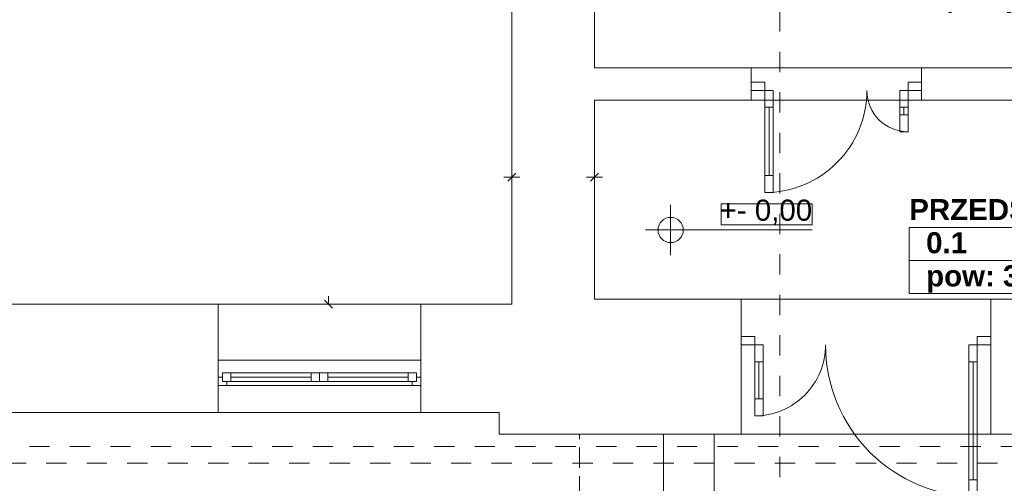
# Model space of a CAD drawing. Header units: millimetres. Extents: x 204754 to 499005, y -178579 to -103222.
# Tile 4 of 178: x 218230 to 224067, y -139811 to -137063. Entities that reach past the tile are written whole.
import ezdxf
from ezdxf import colors
from ezdxf.entities.mleader import LeaderData, LeaderLine
from ezdxf.enums import TextEntityAlignment as Align
from ezdxf.math import Vec2, Vec3

# ---------------------------------------------------------------- set-up
doc = ezdxf.new("R2010")
doc.units = ezdxf.units.MM
doc.header["$MEASUREMENT"] = 0
doc.linetypes.add('Krawędzie ukryte', pattern=[170, 120, -50])
doc.linetypes.add('Przerywana', pattern=[240, 120, -120])
doc.layers.get('0').update_dxf_attribs({"color": 252, "lineweight": 5})
for name, color, linetype, lineweight in [('840-G Znaczniki ogólne_Nr_pióra__3', 252, 'Continuous', 5), ('IS_opisy', 7, 'Continuous', 35), ('Nowe_! NAZWY POM', 252, 'Continuous', 5), ('Nowe_! NAZWY POM_Nr_pióra__19', 252, 'Continuous', 5), ('Nowe_220-A Ściany_Nr_pióra__112', 252, 'Continuous', 5), ('Nowe_220-A Ściany_Nr_pióra__41', 252, 'Continuous', 5), ('Nowe_299-A Wymiary Opisy_Nr_pióra__29', 252, 'Continuous', 5), ('Nowe_299-A Wymiary Opisy_Nr_pióra__73', 252, 'Continuous', 5), ('Nowe_Drzwi ARCHICAD_Nr_pióra__63', 252, 'Continuous', 5), ('Nowe_Metryczki pomieszczeń ARCHICADa_Nr_pióra__13', 252, 'Continuous', 5), ('Nowe_Nowe_220(1)-A Ściany zewnętrzne_Nr_pióra__103', 252, 'Continuous', 5), ('Nowe_Nowe_220(1)-A Ściany zewnętrzne_Nr_pióra__23', 252, 'Continuous', 5), ('Nowe_Nowe_220(1)-A Ściany zewnętrzne_Nr_pióra__57', 252, 'Continuous', 5), ('Nowe_Nowe_220(1)-A Ściany zewnętrzne_Nr_pióra__64', 252, 'Continuous', 5), ('Nowe_Okna ARCHICADa_Nr_pióra__112', 252, 'Continuous', 5), ('Nowe_Okna ARCHICADa_Nr_pióra__23', 252, 'Continuous', 5), ('Nowe_Okna ARCHICADa_Nr_pióra__3', 252, 'Continuous', 5)]:
    doc.layers.add(name, color=color, linetype=linetype, lineweight=lineweight)
doc.styles.add('GENERATED_STYLE_2', font='arialbd.ttf')
doc.styles.add('GENERATED_STYLE_4', font='arial.ttf')
doc.styles.add('Opisowy', font='arial.ttf')

# ---------------------------------------------------------------- blocks, each defined once
blk = doc.blocks.new('PRZEDSIONEK_0.1_38', base_point=(224122.3, -138392.3))
at = {"layer": 'Nowe_Metryczki pomieszczeń ARCHICADa_Nr_pióra__13', "color": 7, "linetype": 'Continuous', "lineweight": 13}
for p, q in [((223503.4, -138294.1), (223503.4, -138686.9)), ((223503.4, -138294.1), (224741.2, -138294.1)), ((224741.2, -138294.1), (224741.2, -138686.9)), ((223503.4, -138490.5), (224741.2, -138490.5)), ((223503.4, -138686.9), (224741.2, -138686.9))]:
    blk.add_line(p, q, dxfattribs=at)
at = {"layer": 'Nowe_Metryczki pomieszczeń ARCHICADa_Nr_pióra__13', "color": 7, "lineweight": 13, "style": 'GENERATED_STYLE_2'}
for tag, p in [('ROOM_NAME', (223503.4, -138126.2)), ('ROOM_NUMBER', (223603.4, -138322.6)), ('ROOM_CALC_AREA', (223603.4, -138519.1))]:
    blk.add_attdef(tag, text='', height=125, dxfattribs=at).set_placement(p, align=Align.TOP_LEFT)
blk = doc.blocks.new('podkład 20251118')
at = {"color": 252, "linetype": 'Continuous', "lineweight": 5}
for p, q in [((221123.2, -138021), (221170.7, -137973.5)), ((221170.7, -137973.5), (221123.2, -138021)), ((221613.2, -138021), (221660.7, -137973.5)), ((221660.7, -137973.5), (221613.2, -138021)), ((221147, -137997.2), (221099.5, -137997.2)), ((221147, -137997.2), (221194.5, -137997.2)), ((221637, -137997.2), (221589.5, -137997.2)), ((221637, -137997.2), (221684.5, -137997.2)), ((220036.4, -138724.7), (220083.9, -138772.2)), ((220060.2, -138748.4), (220060.2, -138700.9))]:
    blk.add_line(p, q, dxfattribs=at)
at = {"color": 252, "lineweight": 5}
for p, q in [((222927.2, -138154.6), (222388.9, -138154.6)), ((222388.9, -138154.6), (222388.9, -138279.6)), ((222927.2, -138279.6), (222927.2, -138154.6)), ((222388.9, -138279.6), (222927.2, -138279.6))]:
    blk.add_line(p, q, dxfattribs=at)
at = {"layer": '840-G Znaczniki ogólne_Nr_pióra__3', "color": 252, "linetype": 'Przerywana', "lineweight": 5}
blk.add_line((222737, -121893.5), (222737, -143583.5), dxfattribs=at)
at = {"layer": 'Nowe_! NAZWY POM_Nr_pióra__19', "color": 252, "linetype": 'Continuous', "lineweight": 5}
for p, q in [((221649.7, -130158.9), (221637.3, -137349.5)), ((221147, -137248.4), (221147, -135207)), ((221147, -138748.4), (221147, -137248.4)), ((221637.3, -137349.5), (224817, -137349.5)), ((224817, -137539.5), (221637, -137539.5)), ((221637, -137539.5), (221637, -138719.5)), ((216623.3, -138748.4), (221147, -138748.4)), ((221637, -138719.5), (224817, -138719.5))]:
    blk.add_line(p, q, dxfattribs=at)
at = {"layer": 'Nowe_220-A Ściany_Nr_pióra__112', "color": 252, "linetype": 'Continuous', "lineweight": 5}
for p, q in [((219407, -139081.8), (219407, -139181.8)), ((220607, -139081.8), (220607, -139181.8)), ((219407, -139181.8), (219407, -139231.8)), ((220607, -139181.8), (220607, -139231.8))]:
    blk.add_line(p, q, dxfattribs=at)
at = {"layer": 'Nowe_220-A Ściany_Nr_pióra__41', "color": 252, "linetype": 'Continuous', "lineweight": 5}
for p, q in [((222567, -137432.6), (222567, -137352.6)), ((223577, -137432.6), (223577, -137352.6)), ((222567, -137482.6), (222567, -137432.6)), ((223577, -137482.6), (223577, -137432.6)), ((222567, -137542.6), (222567, -137482.6)), ((223577, -137542.6), (223577, -137482.6)), ((222507, -138941.1), (222507, -138866.1)), ((223987, -138941.1), (223987, -138866.1)), ((222507, -138991.1), (222507, -138941.1)), ((223987, -138991.1), (223987, -138941.1))]:
    blk.add_line(p, q, dxfattribs=at)
at = {"layer": 'Nowe_299-A Wymiary Opisy_Nr_pióra__73', "color": 252, "linetype": 'Continuous', "lineweight": 5}
for p, q in [((222088.9, -138459.6), (222088.9, -138159.6)), ((221938.9, -138309.6), (222238.9, -138309.6)), ((222238.9, -138309.6), (222927.2, -138309.6))]:
    blk.add_line(p, q, dxfattribs=at)
blk.add_circle((222088.9, -138309.6), 75, dxfattribs=at)
at = {"layer": 'Nowe_Drzwi ARCHICAD_Nr_pióra__63', "color": 252, "linetype": 'Continuous', "lineweight": 5}
for p, q in [((222567, -137432.6), (222567, -137352.6)), ((223577, -137432.6), (223577, -137352.6)), ((222567, -137432.6), (222567, -137482.6)), ((222647, -137432.6), (222567, -137432.6)), ((222567, -137482.6), (222567, -137432.6)), ((222567, -137482.6), (222567, -137432.6)), ((222647, -137482.6), (222647, -137432.6)), ((223497, -137432.6), (223497, -137482.6)), ((223577, -137432.6), (223497, -137432.6)), ((223577, -137482.6), (223577, -137432.6)), ((223577, -137482.6), (223577, -137432.6)), ((223577, -137482.6), (223577, -137432.6)), ((222567, -137482.6), (222647, -137482.6)), ((222567, -137542.6), (222567, -137482.6)), ((222647, -137582.6), (222647, -137482.6)), ((222647, -137482.6), (222697, -137482.6)), ((222697, -137482.6), (222697, -137582.6)), ((223447, -137482.6), (223447, -137582.6)), ((223497, -137482.6), (223447, -137482.6)), ((223497, -137482.6), (223577, -137482.6)), ((223497, -137582.6), (223497, -137482.6)), ((223577, -137542.6), (223577, -137482.6)), ((222647, -137582.6), (222672, -137582.6)), ((222647, -137987.6), (222647, -137582.6)), ((222697, -137582.6), (222647, -137582.6)), ((222672, -137582.6), (222672, -137987.6)), ((222672, -137582.6), (222697, -137582.6)), ((222672, -137987.6), (222672, -137582.6)), ((222672, -137987.6), (222672, -137582.6)), ((222697, -137582.6), (222697, -137987.6)), ((223472, -137582.6), (223447, -137582.6)), ((223447, -137582.6), (223447, -137627.6)), ((223447, -137582.6), (223497, -137582.6)), ((223497, -137582.6), (223472, -137582.6)), ((223472, -137582.6), (223472, -137627.6)), ((223472, -137627.6), (223472, -137582.6)), ((223472, -137627.6), (223472, -137582.6)), ((223497, -137627.6), (223497, -137582.6)), ((223447, -137627.6), (223472, -137627.6)), ((223497, -137627.6), (223447, -137627.6)), ((223447, -137627.6), (223447, -137727.6)), ((223472, -137627.6), (223497, -137627.6)), ((223497, -137727.6), (223497, -137627.6)), ((223447, -137727.6), (223497, -137727.6)), ((222672, -137987.6), (222647, -137987.6)), ((222647, -138087.6), (222647, -137987.6)), ((222647, -137987.6), (222697, -137987.6)), ((222697, -137987.6), (222672, -137987.6)), ((222697, -137987.6), (222697, -138087.6)), ((222697, -138087.6), (222647, -138087.6)), ((222507, -138941.1), (222507, -138866.1)), ((223987, -138941.1), (223987, -138866.1)), ((222507, -138991.1), (222507, -138941.1)), ((222507, -138941.1), (222587, -138941.1)), ((222507, -138991.1), (222507, -138941.1)), ((222507, -138991.1), (222507, -138941.1)), ((222587, -138941.1), (222587, -138991.1)), ((223907, -138991.1), (223907, -138941.1)), ((223907, -138941.1), (223987, -138941.1)), ((223987, -138941.1), (223987, -138991.1)), ((223987, -138991.1), (223987, -138941.1)), ((223987, -138991.1), (223987, -138941.1)), ((222587, -138991.1), (222507, -138991.1)), ((222587, -139091.1), (222587, -138991.1)), ((222587, -138991.1), (222637, -138991.1)), ((222637, -138991.1), (222637, -139091.1)), ((223857, -138991.1), (223857, -139091.1)), ((223907, -138991.1), (223857, -138991.1)), ((223987, -138991.1), (223907, -138991.1)), ((223907, -139091.1), (223907, -138991.1)), ((222587, -139311.1), (222587, -139091.1)), ((222587, -139091.1), (222612, -139091.1)), ((222637, -139091.1), (222587, -139091.1)), ((222612, -139091.1), (222612, -139311.1)), ((222612, -139311.1), (222612, -139091.1)), ((222612, -139091.1), (222637, -139091.1)), ((222612, -139311.1), (222612, -139091.1)), ((222637, -139091.1), (222637, -139311.1)), ((223857, -139091.1), (223857, -139791.1)), ((223882, -139091.1), (223857, -139091.1)), ((223857, -139091.1), (223907, -139091.1)), ((223882, -139091.1), (223882, -139791.1)), ((223907, -139091.1), (223882, -139091.1)), ((223882, -139791.1), (223882, -139091.1)), ((223882, -139791.1), (223882, -139091.1)), ((223907, -139791.1), (223907, -139091.1)), ((222612, -139311.1), (222587, -139311.1)), ((222587, -139411.1), (222587, -139311.1)), ((222587, -139311.1), (222637, -139311.1)), ((222637, -139311.1), (222612, -139311.1)), ((222637, -139311.1), (222637, -139411.1)), ((222637, -139411.1), (222587, -139411.1)), ((223857, -139791.1), (223882, -139791.1)), ((223907, -139791.1), (223857, -139791.1)), ((223857, -139791.1), (223857, -139891.1)), ((223882, -139791.1), (223907, -139791.1)), ((223907, -139891.1), (223907, -139791.1))]:
    blk.add_line(p, q, dxfattribs=at)
for centre, major_axis, start_param, end_param in [((222647, -137482.6), (-427.8, 427.8), 2.356194, 3.926991), ((223497, -137482.6), (-173.2, 173.2), 0.785398, 2.356194)]:
    blk.add_ellipse(centre, major_axis=major_axis, ratio=1, start_param=start_param, end_param=end_param, dxfattribs=at)
at = {"layer": 'Nowe_Drzwi ARCHICAD_Nr_pióra__63', "color": 252, "linetype": 'Continuous', "lineweight": 5, "extrusion": (0, 0, -1)}
for centre, major_axis in [((222587, -138991.1), (-297, 297)), ((223907, -138991.1), (636.4, 636.4))]:
    blk.add_ellipse(centre, major_axis=major_axis, ratio=1, start_param=2.356194, end_param=3.926991, dxfattribs=at)
at = {"layer": 'Nowe_Nowe_220(1)-A Ściany zewnętrzne_Nr_pióra__103', "color": 252, "linetype": 'Przerywana', "lineweight": 5}
for p, q in [((234007, -139592.2), (212537, -139592.2)), ((234107, -139692.2), (212437, -139692.2))]:
    blk.add_line(p, q, dxfattribs=at)
at = {"layer": 'Nowe_Nowe_220(1)-A Ściany zewnętrzne_Nr_pióra__23', "color": 252, "linetype": 'Continuous', "lineweight": 5}
blk.add_line((224307, -139519.5), (222507, -139519.5), dxfattribs=at)
blk.add_line((224307, -139519.5), (222507, -139519.5), dxfattribs=at)
at = {"layer": 'Nowe_Nowe_220(1)-A Ściany zewnętrzne_Nr_pióra__57', "color": 252, "linetype": 'Continuous', "lineweight": 5}
for p, q in [((221637, -137349.5), (221637, -131498.4)), ((221147, -138748.4), (221147, -134518.4)), ((221637, -137349.5), (224817, -137349.5)), ((221637, -138719.5), (221637, -137539.5)), ((221637, -137539.5), (224817, -137539.5)), ((213297, -138748.4), (221147, -138748.4)), ((219407, -139392.2), (219407, -138748.4)), ((220607, -139392.2), (220607, -138748.4)), ((221637, -138719.5), (224817, -138719.5)), ((222507, -139519.5), (222507, -138719.5)), ((223987, -139519.5), (223987, -138719.5)), ((213297, -139392.2), (221071.3, -139392.2)), ((221071.3, -139392.2), (221071.3, -139519.5)), ((221071.3, -139519.5), (225214.3, -139519.5))]:
    blk.add_line(p, q, dxfattribs=at)
at = {"layer": 'Nowe_Nowe_220(1)-A Ściany zewnętrzne_Nr_pióra__64', "color": 252, "linetype": 'Krawędzie ukryte', "lineweight": 5}
blk.add_line((221548.5, -140568.8), (221548.5, -139519.5), dxfattribs=at)
at = {"layer": 'Nowe_Nowe_220(1)-A Ściany zewnętrzne_Nr_pióra__64', "color": 252, "linetype": 'Continuous', "lineweight": 5}
for p, q in [((222047, -139519.5), (222047, -140769.5)), ((222347, -139519.5), (222347, -140469.5))]:
    blk.add_line(p, q, dxfattribs=at)
at = {"layer": 'Nowe_Okna ARCHICADa_Nr_pióra__112', "color": 252, "linetype": 'Continuous', "lineweight": 5}
for p, q in [((219407, -139081.8), (219407, -139181.8)), ((220607, -139081.8), (220607, -139181.8)), ((219407, -139181.8), (219407, -139231.8)), ((219407, -139181.8), (219407, -139231.8)), ((220607, -139181.8), (220607, -139231.8)), ((220607, -139181.8), (220607, -139231.8))]:
    blk.add_line(p, q, dxfattribs=at)
at = {"layer": 'Nowe_Okna ARCHICADa_Nr_pióra__23', "color": 252, "linetype": 'Continuous', "lineweight": 5}
for p, q in [((219432, -139156.8), (219482, -139156.8)), ((219432, -139206.8), (219432, -139156.8)), ((219482, -139156.8), (219482, -139206.8)), ((219482, -139156.8), (219957, -139156.8)), ((219957, -139206.8), (219957, -139156.8)), ((219957, -139156.8), (220007, -139156.8)), ((220007, -139156.8), (220007, -139206.8)), ((220007, -139156.8), (220057, -139156.8)), ((220007, -139206.8), (220007, -139156.8)), ((220057, -139156.8), (220057, -139206.8)), ((220057, -139156.8), (220532, -139156.8)), ((220532, -139206.8), (220532, -139156.8)), ((220532, -139156.8), (220582, -139156.8)), ((220582, -139156.8), (220582, -139206.8)), ((219407, -139181.8), (219432, -139181.8)), ((219432, -139181.8), (219432, -139206.8)), ((219432, -139206.8), (219457, -139206.8)), ((219482, -139206.8), (219432, -139206.8)), ((219457, -139206.8), (219457, -139231.8)), ((219482, -139181.8), (219957, -139181.8)), ((219957, -139206.8), (219482, -139206.8)), ((220007, -139206.8), (219957, -139206.8)), ((220057, -139206.8), (220007, -139206.8)), ((220057, -139181.8), (220532, -139181.8)), ((220532, -139206.8), (220057, -139206.8)), ((220582, -139206.8), (220532, -139206.8)), ((220557, -139231.8), (220557, -139206.8)), ((220557, -139206.8), (220582, -139206.8)), ((220582, -139206.8), (220582, -139181.8)), ((220582, -139181.8), (220607, -139181.8)), ((219457, -139231.8), (219407, -139231.8)), ((220607, -139231.8), (220557, -139231.8))]:
    blk.add_line(p, q, dxfattribs=at)
at = {"layer": 'Nowe_Okna ARCHICADa_Nr_pióra__3', "color": 252, "linetype": 'Continuous', "lineweight": 5}
for p, q in [((219407, -139081.8), (220607, -139081.8)), ((219482, -139156.8), (219957, -139156.8)), ((220057, -139156.8), (220532, -139156.8)), ((219407, -139231.8), (220607, -139231.8)), ((220007, -139231.8), (219457, -139231.8)), ((220557, -139231.8), (220007, -139231.8))]:
    blk.add_line(p, q, dxfattribs=at)
at = {"layer": 'Nowe_! NAZWY POM', "color": 7, "linetype": 'Continuous', "lineweight": 13}
blk.add_blockref('PRZEDSIONEK_0.1_38', (224122.3, -138392.3), dxfattribs=at).add_auto_attribs({'ROOM_NAME': 'PRZEDSIONEK', 'ROOM_NUMBER': '0.1', 'ROOM_CALC_AREA': 'pow: 3,75 m2'})
at = {"layer": 'Nowe_299-A Wymiary Opisy_Nr_pióra__29', "color": 252, "lineweight": 5, "style": 'GENERATED_STYLE_4'}
blk.add_text('+- 0,00', height=125, dxfattribs=at).set_placement((222379.2, -138254.6))
blk = doc.blocks.new('_None')

msp = doc.modelspace()

# ---------------------------------------------------------------- block references
msp.add_blockref('podkład 20251118', (0, 0))

# ---------------------------------------------------------------- leaders
at = {"layer": 'IS_opisy', "lineweight": 25}
ml = msp.add_multileader_mtext('Standard', dxfattribs=at)
ml.set_content('{\\fArial Narrow|b0|i0|c238|p34;PION WODOCIĄGOWY \\PZW: 20 x 2,8\\PCW: 16 x 2,7\\PCYR: 16 x 2,7  Wyprowadzić na piętro powyżej}', color=256, style='Opisowy')
ml.set_leader_properties()
ml.set_arrow_properties(name='NONE')
ml.build(insert=Vec2(0, 0))
ml.multileader.update_dxf_attribs({"dogleg_length": 0.1, "arrow_head_size": 8.61})
ctx = ml.context
ctx.base_point, ctx.char_height, ctx.arrow_head_size, ctx.landing_gap_size, ctx.plane_origin = Vec3(223723.8, -135513.6), 168, 8.61, 0.861, Vec3(222899.1, -137744.3)
notes = []
notes.append((ctx, [(0, (1, 1, 0), (223450, -135513.6), (1, 0), 273.8, [(0, [(222514.2, -135316.4)], 256, [])])]))
ctx.mtext.insert, ctx.mtext.width, ctx.mtext.flow_direction = Vec3(223724.7, -135404.9), 2253.53, 5
for ctx, leaders in notes:
    for number, flags, end, landing, length, lines in leaders:
        leader = LeaderData()
        leader.index, (leader.has_last_leader_line, leader.has_dogleg_vector, leader.attachment_direction) = number, flags
        leader.last_leader_point, leader.dogleg_vector, leader.dogleg_length = Vec3(end), Vec3(landing), length
        for number, points, colour, breaks in lines:
            line = LeaderLine()
            line.index, line.vertices, line.color, line.breaks = number, Vec3.list(points), colors.encode_raw_color(colour), breaks
            leader.lines.append(line)
        ctx.leaders.append(leader)

doc.saveas('drawing.dxf')
